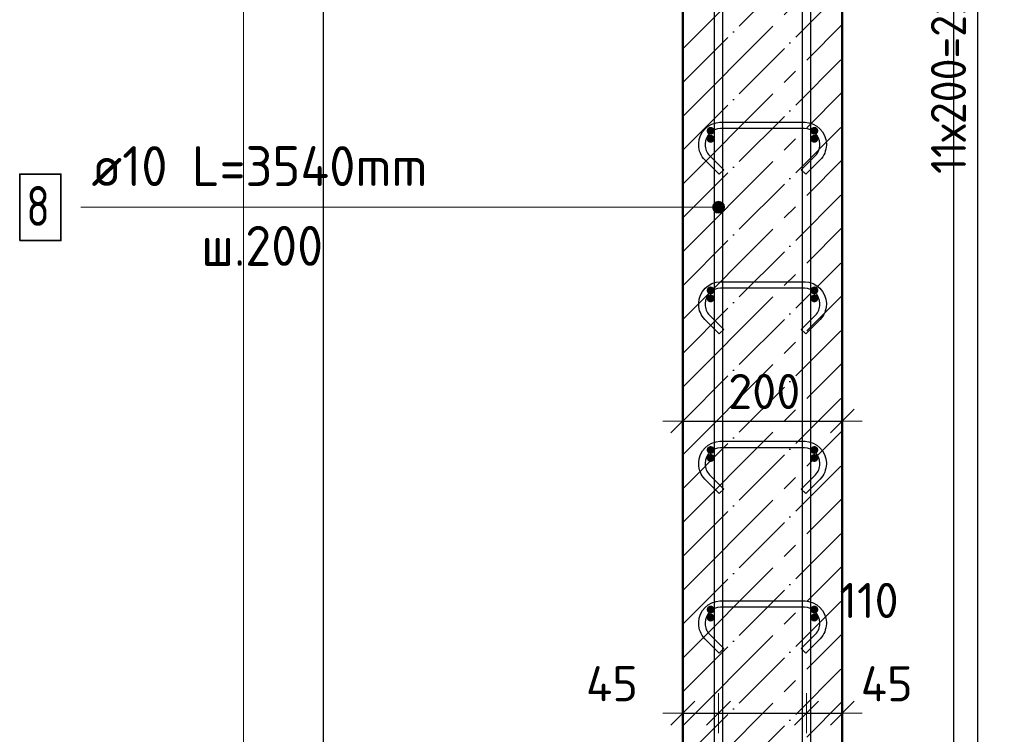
# Model space of a CAD drawing. Header units: millimetres. Extents: x -19950 to 69837, y -2757 to 40090.
# Tile 7 of 136: x -19146 to -17912, y 7506 to 8402. Entities that reach past the tile are written whole.
import ezdxf

# ---------------------------------------------------------------- set-up
doc = ezdxf.new("R2010")
doc.units = ezdxf.units.MM
doc.header["$PDMODE"] = 65
doc.linetypes.add('______11', pattern=[100, 80, -10, 0, -10])
doc.linetypes.add('______5', pattern=[220, 160, -20, 20, -20])
for name, color, linetype, lineweight in [('Standard', 7, 'Continuous', 25), ('Арм.стержн. Арматура края', 96, 'Continuous', 35), ('Арм.стержн. вертикальными 1', 22, 'Continuous', 35), ('Арм.стержн.горизонт. 1', 180, 'Continuous', 35), ('Размерная линия_ общее', 7, 'Continuous', 13)]:
    doc.layers.add(name, color=color, linetype=linetype, lineweight=lineweight)
doc.layers.add('Арм.стержн.Стяжки', color=7, linetype='Continuous', lineweight=35, true_color=0x501e0f)
doc.styles.add('ISOCPEUR', font='ISOCPEUR')
doc.dimstyles.new('DIMSTYLE_7', dxfattribs={"dimtxt": 44, "dimasz": 50, "dimexe": 0, "dimexo": 0, "dimgap": 22, "dimtad": 2, "dimdec": 0, "dimrnd": 5, "dimzin": 12, "dimdsep": 46, "dimtxsty": 'ISOCPEUR', "dimblk1": 'ALL_ML_STRICH', "dimblk2": 'ALL_ML_STRICH', "dimsah": 1, "dimcen": 0, "dimclrd": 7, "dimclre": 256, "dimclrt": 7, "dimadec": 0, "dimazin": 0, "dimtfac": 1, "dimtdec": 0, "dimtix": 1, "dimtmove": 2, "dimatfit": 3, "dimfxl": 0, "dimtzin": 0, "dimlwd": 0, "dimlwe": -3, "dimarcsym": 0})
doc.dimstyles.new('DIMSTYLE_9', dxfattribs={"dimtxt": 44, "dimasz": 50, "dimexe": 0, "dimexo": 0.001, "dimgap": 22, "dimtad": 2, "dimdec": 0, "dimrnd": 5, "dimzin": 12, "dimdsep": 46, "dimtxsty": 'ISOCPEUR', "dimblk1": 'ALL_ML_STRICH', "dimblk2": 'ALL_ML_STRICH', "dimsah": 1, "dimcen": 0, "dimse1": 1, "dimse2": 1, "dimclrd": 7, "dimclre": 256, "dimclrt": 7, "dimadec": 0, "dimazin": 0, "dimtfac": 1, "dimtdec": 0, "dimtix": 1, "dimtmove": 2, "dimatfit": 3, "dimfxl": 0, "dimtvp": 1.2, "dimtzin": 0, "dimlwd": 0, "dimlwe": -3, "dimarcsym": 0})

# ---------------------------------------------------------------- blocks, each defined once
blk = doc.blocks.new('ALL_ML_STRICH')
at = {"color": 0, "linetype": 'ByBlock', "lineweight": -2}
for p, q in [((0, -0.5), (0, 0.5)), ((-0.3, -0.3), (0.3, 0.3)), ((-1, 0), (0.5, 0))]:
    blk.add_line(p, q, dxfattribs=at)
blk = doc.blocks.new('*D119')
at = {"layer": 'DEFPOINTS', "color": 7, "linetype": 'Continuous', "lineweight": 13, "transparency": 33554687}
for p in [(-18315.3, 7532.7), (-18270.3, 7535), (-18315.3, 7523.2)]:
    blk.add_point(p, dxfattribs=at)
at = {"layer": 'Размерная линия_ общее', "color": 7, "linetype": 'Continuous', "lineweight": -2, "transparency": 33554687}
blk.add_line((-18315.3, 7532.7), (-18270.3, 7532.7), dxfattribs=at)
at = {"layer": 'Размерная линия_ общее', "color": 7, "linetype": 'Continuous', "lineweight": 13, "transparency": 33554687, "xscale": 50, "yscale": 50, "zscale": 50, "rotation": 180}
blk.add_blockref('ALL_ML_STRICH', (-18315.3, 7532.7), dxfattribs=at)
at = {"layer": 'Размерная линия_ общее', "color": 7, "linetype": 'Continuous', "lineweight": 13, "transparency": 33554687, "xscale": 50, "yscale": 50, "zscale": 50}
blk.add_blockref('ALL_ML_STRICH', (-18270.3, 7532.7), dxfattribs=at)
at = {"layer": 'Размерная линия_ общее', "color": 7, "linetype": 'Continuous', "lineweight": 13, "transparency": 33554687, "insert": (-18404, 7569.7), "char_height": 44, "width": 88, "attachment_point": 5, "style": 'ISOCPEUR'}
blk.add_mtext('\\A1;{45}', dxfattribs=at)
blk = doc.blocks.new('*D120')
at = {"layer": 'DEFPOINTS', "color": 7, "linetype": 'Continuous', "lineweight": 13, "transparency": 33554687}
for p in [(-18160.3, 7538.9), (-18270.3, 7535), (-18270.3, 7532.7)]:
    blk.add_point(p, dxfattribs=at)
at = {"layer": 'Размерная линия_ общее', "color": 7, "linetype": 'Continuous', "lineweight": -2, "transparency": 33554687}
blk.add_line((-18270.3, 7532.7), (-18160.3, 7532.7), dxfattribs=at)
at = {"layer": 'Размерная линия_ общее', "color": 7, "linetype": 'Continuous', "lineweight": 13, "transparency": 33554687, "xscale": 50, "yscale": 50, "zscale": 50, "rotation": 180}
blk.add_blockref('ALL_ML_STRICH', (-18270.3, 7532.7), dxfattribs=at)
at = {"layer": 'Размерная линия_ общее', "color": 7, "linetype": 'Continuous', "lineweight": 13, "transparency": 33554687, "xscale": 50, "yscale": 50, "zscale": 50}
blk.add_blockref('ALL_ML_STRICH', (-18160.3, 7532.7), dxfattribs=at)
at = {"layer": 'Размерная линия_ общее', "color": 7, "linetype": 'Continuous', "lineweight": 13, "transparency": 33554687, "insert": (-18081.8, 7674), "char_height": 44, "width": 132, "attachment_point": 5, "style": 'ISOCPEUR'}
blk.add_mtext('\\A1;{110}', dxfattribs=at)
blk = doc.blocks.new('*D121')
at = {"layer": 'DEFPOINTS', "color": 7, "linetype": 'Continuous', "lineweight": 13, "transparency": 33554687}
for p in [(-18160.3, 7538.9), (-18160.3, 7532.7), (-18115.3, 7531.8)]:
    blk.add_point(p, dxfattribs=at)
at = {"layer": 'Размерная линия_ общее', "color": 7, "linetype": 'Continuous', "lineweight": -2, "transparency": 33554687}
blk.add_line((-18160.3, 7532.7), (-18115.3, 7532.7), dxfattribs=at)
at = {"layer": 'Размерная линия_ общее', "color": 7, "linetype": 'Continuous', "lineweight": 13, "transparency": 33554687, "xscale": 50, "yscale": 50, "zscale": 50, "rotation": 180}
blk.add_blockref('ALL_ML_STRICH', (-18160.3, 7532.7), dxfattribs=at)
at = {"layer": 'Размерная линия_ общее', "color": 7, "linetype": 'Continuous', "lineweight": 13, "transparency": 33554687, "xscale": 50, "yscale": 50, "zscale": 50}
blk.add_blockref('ALL_ML_STRICH', (-18115.3, 7532.7), dxfattribs=at)
at = {"layer": 'Размерная линия_ общее', "color": 7, "linetype": 'Continuous', "lineweight": 13, "transparency": 33554687, "insert": (-18059.7, 7569.6), "char_height": 44, "width": 88, "attachment_point": 5, "style": 'ISOCPEUR'}
blk.add_mtext('\\A1;{45}', dxfattribs=at)
blk = doc.blocks.new('*D124')
at = {"layer": 'DEFPOINTS', "color": 7, "linetype": 'Continuous', "lineweight": 13, "transparency": 33554687}
for p in [(-18315.3, 7898.9), (-18115.3, 7898), (-18315.3, 7889.5)]:
    blk.add_point(p, dxfattribs=at)
at = {"layer": 'Размерная линия_ общее', "color": 253, "linetype": 'Continuous', "lineweight": -2, "true_color": 0xa0a0a0, "transparency": 33554687}
for p, q in [((-18315.3, 7898.9), (-18315.3, 7898.9)), ((-18115.3, 7898.9), (-18115.3, 7898.9))]:
    blk.add_line(p, q, dxfattribs=at)
at = {"layer": 'Размерная линия_ общее', "color": 7, "linetype": 'Continuous', "lineweight": -2, "transparency": 33554687}
blk.add_line((-18315.3, 7898.9), (-18115.3, 7898.9), dxfattribs=at)
at = {"layer": 'Размерная линия_ общее', "color": 7, "linetype": 'Continuous', "lineweight": 13, "transparency": 33554687, "xscale": 50, "yscale": 50, "zscale": 50, "rotation": 180}
blk.add_blockref('ALL_ML_STRICH', (-18315.3, 7898.9), dxfattribs=at)
at = {"layer": 'Размерная линия_ общее', "color": 7, "linetype": 'Continuous', "lineweight": 13, "transparency": 33554687, "xscale": 50, "yscale": 50, "zscale": 50}
blk.add_blockref('ALL_ML_STRICH', (-18115.3, 7898.9), dxfattribs=at)
at = {"layer": 'Размерная линия_ общее', "color": 7, "linetype": 'Continuous', "lineweight": 13, "transparency": 33554687, "insert": (-18213.1, 7935.9), "char_height": 44, "width": 132, "attachment_point": 5, "style": 'ISOCPEUR'}
blk.add_mtext('\\A1;{200}', dxfattribs=at)
blk = doc.blocks.new('*D281')
at = {"layer": 'DEFPOINTS', "color": 7, "linetype": 'Continuous', "lineweight": 13, "transparency": 33554687}
for p in [(-18115.3, 9912.6), (-18067.4, 6792.6), (-17738.1, 6792.6)]:
    blk.add_point(p, dxfattribs=at)
at = {"layer": 'Размерная линия_ общее', "color": 253, "linetype": 'Continuous', "lineweight": -2, "true_color": 0xa0a0a0, "transparency": 33554687}
for p, q in [((-18095.3, 9912.6), (-17738.1, 9912.6)), ((-18047.4, 6792.6), (-17738.1, 6792.6))]:
    blk.add_line(p, q, dxfattribs=at)
at = {"layer": 'Размерная линия_ общее', "color": 7, "linetype": 'Continuous', "lineweight": -2, "transparency": 33554687}
blk.add_line((-17738.1, 6792.6), (-17738.1, 9912.6), dxfattribs=at)
at = {"layer": 'Размерная линия_ общее', "color": 7, "linetype": 'Continuous', "lineweight": 13, "transparency": 33554687, "xscale": 50, "yscale": 50, "zscale": 50}
for p, rotation in [((-17738.1, 9912.6), 90), ((-17738.1, 6792.6), 270)]:
    blk.add_blockref('ALL_ML_STRICH', p, dxfattribs=dict(at, rotation=rotation))
at = {"layer": 'Размерная линия_ общее', "color": 7, "linetype": 'Continuous', "lineweight": 13, "transparency": 33554687, "insert": (-17775.1, 8359.2), "char_height": 44, "width": 176, "attachment_point": 5, "rotation": 90, "style": 'ISOCPEUR'}
blk.add_mtext('\\A1;{3120}', dxfattribs=at)
blk = doc.blocks.new('*D285')
at = {"layer": 'DEFPOINTS', "color": 7, "linetype": 'Continuous', "lineweight": 13, "transparency": 33554687}
for p in [(-18150.3, 9452.6), (-18150.3, 7252.6), (-17945.3, 7252.6)]:
    blk.add_point(p, dxfattribs=at)
at = {"layer": 'Размерная линия_ общее', "color": 253, "linetype": 'Continuous', "lineweight": -2, "true_color": 0xa0a0a0, "transparency": 33554687}
for p, q in [((-18130.3, 9452.6), (-17945.3, 9452.6)), ((-18130.3, 7252.6), (-17945.3, 7252.6))]:
    blk.add_line(p, q, dxfattribs=at)
at = {"layer": 'Размерная линия_ общее', "color": 7, "linetype": 'Continuous', "lineweight": -2, "transparency": 33554687}
blk.add_line((-17945.3, 7252.6), (-17945.3, 9452.6), dxfattribs=at)
at = {"layer": 'Размерная линия_ общее', "color": 7, "linetype": 'Continuous', "lineweight": 13, "transparency": 33554687, "xscale": 50, "yscale": 50, "zscale": 50}
for p, rotation in [((-17945.3, 9452.6), 90), ((-17945.3, 7252.6), 270)]:
    blk.add_blockref('ALL_ML_STRICH', p, dxfattribs=dict(at, rotation=rotation))
at = {"layer": 'Размерная линия_ общее', "color": 7, "linetype": 'Continuous', "lineweight": 13, "transparency": 33554687, "insert": (-18004.3, 8208.6), "char_height": 44, "width": 2.2, "attachment_point": 1, "rotation": 90, "line_spacing_factor": 0.60241, "style": 'ISOCPEUR'}
blk.add_mtext('\\W0.91;11х200=2200', dxfattribs=at)

msp = doc.modelspace()

# ---------------------------------------------------------------- hatches: boundary and pattern name
at = {"layer": 'Арм.стержн. Арматура края', "linetype": 'Continuous', "lineweight": 50, "transparency": 33554687}
for points in [[(-18275.3, 8262.6), (-18275.7, 8264.5), (-18276.8, 8266.1), (-18278.4, 8267.2), (-18280.3, 8267.6), (-18282.2, 8267.2), (-18283.9, 8266.1), (-18284.9, 8264.5), (-18285.3, 8262.6), (-18284.9, 8260.7), (-18283.9, 8259.1), (-18282.2, 8258), (-18280.3, 8257.6), (-18278.4, 8258), (-18276.8, 8259.1), (-18275.7, 8260.7)], [(-18145.3, 8262.6), (-18145.7, 8264.5), (-18146.8, 8266.1), (-18148.4, 8267.2), (-18150.3, 8267.6), (-18152.2, 8267.2), (-18153.9, 8266.1), (-18154.9, 8264.5), (-18155.3, 8262.6), (-18154.9, 8260.7), (-18153.9, 8259.1), (-18152.2, 8258), (-18150.3, 8257.6), (-18148.4, 8258), (-18146.8, 8259.1), (-18145.7, 8260.7)], [(-18275.3, 8062.6), (-18275.7, 8064.5), (-18276.8, 8066.1), (-18278.4, 8067.2), (-18280.3, 8067.6), (-18282.2, 8067.2), (-18283.9, 8066.1), (-18284.9, 8064.5), (-18285.3, 8062.6), (-18284.9, 8060.7), (-18283.9, 8059.1), (-18282.2, 8058), (-18280.3, 8057.6), (-18278.4, 8058), (-18276.8, 8059.1), (-18275.7, 8060.7)], [(-18145.3, 8062.6), (-18145.7, 8064.5), (-18146.8, 8066.1), (-18148.4, 8067.2), (-18150.3, 8067.6), (-18152.2, 8067.2), (-18153.9, 8066.1), (-18154.9, 8064.5), (-18155.3, 8062.6), (-18154.9, 8060.7), (-18153.9, 8059.1), (-18152.2, 8058), (-18150.3, 8057.6), (-18148.4, 8058), (-18146.8, 8059.1), (-18145.7, 8060.7)], [(-18275.3, 7862.6), (-18275.7, 7864.5), (-18276.8, 7866.1), (-18278.4, 7867.2), (-18280.3, 7867.6), (-18282.2, 7867.2), (-18283.9, 7866.1), (-18284.9, 7864.5), (-18285.3, 7862.6), (-18284.9, 7860.7), (-18283.9, 7859.1), (-18282.2, 7858), (-18280.3, 7857.6), (-18278.4, 7858), (-18276.8, 7859.1), (-18275.7, 7860.7)], [(-18145.3, 7862.6), (-18145.7, 7864.5), (-18146.8, 7866.1), (-18148.4, 7867.2), (-18150.3, 7867.6), (-18152.2, 7867.2), (-18153.9, 7866.1), (-18154.9, 7864.5), (-18155.3, 7862.6), (-18154.9, 7860.7), (-18153.9, 7859.1), (-18152.2, 7858), (-18150.3, 7857.6), (-18148.4, 7858), (-18146.8, 7859.1), (-18145.7, 7860.7)], [(-18275.3, 7662.6), (-18275.7, 7664.5), (-18276.8, 7666.1), (-18278.4, 7667.2), (-18280.3, 7667.6), (-18282.2, 7667.2), (-18283.9, 7666.1), (-18284.9, 7664.5), (-18285.3, 7662.6), (-18284.9, 7660.7), (-18283.9, 7659.1), (-18282.2, 7658), (-18280.3, 7657.6), (-18278.4, 7658), (-18276.8, 7659.1), (-18275.7, 7660.7)], [(-18145.3, 7662.6), (-18145.7, 7664.5), (-18146.8, 7666.1), (-18148.4, 7667.2), (-18150.3, 7667.6), (-18152.2, 7667.2), (-18153.9, 7666.1), (-18154.9, 7664.5), (-18155.3, 7662.6), (-18154.9, 7660.7), (-18153.9, 7659.1), (-18152.2, 7658), (-18150.3, 7657.6), (-18148.4, 7658), (-18146.8, 7659.1), (-18145.7, 7660.7)]]:
    msp.add_hatch(color=4, dxfattribs=at).paths.add_polyline_path(points)
at = {"layer": 'Арм.стержн. вертикальными 1', "linetype": 'Continuous', "lineweight": 13, "transparency": 33554687}
for points in [[(-18276.8, 8163), (-18276.8, 8170.5), (-18277.8, 8166.8)], [(-18276.8, 8170.5), (-18274.1, 8160.3), (-18274.1, 8173.2)], [(-18276.8, 8170.5), (-18276.8, 8163), (-18274.1, 8160.3)], [(-18274.1, 8173.2), (-18270.3, 8159.3), (-18270.3, 8174.3)], [(-18274.1, 8173.2), (-18274.1, 8160.3), (-18270.3, 8159.3)], [(-18270.3, 8174.3), (-18270.3, 8159.3), (-18266.6, 8160.3)], [(-18270.3, 8174.3), (-18266.6, 8160.3), (-18266.6, 8173.2)], [(-18266.6, 8173.2), (-18266.6, 8160.3), (-18263.9, 8163)], [(-18266.6, 8173.2), (-18263.9, 8163), (-18263.9, 8170.5)], [(-18263.9, 8170.5), (-18263.9, 8163), (-18262.8, 8166.8)]]:
    msp.add_hatch(color=7, dxfattribs=at).paths.add_polyline_path(points)
at = {"layer": 'Арм.стержн.горизонт. 1', "linetype": 'Continuous', "lineweight": 50, "transparency": 33554687}
for points in [[(-18275.3, 8252.6), (-18275.7, 8254.5), (-18276.8, 8256.1), (-18278.4, 8257.2), (-18280.3, 8257.6), (-18282.2, 8257.2), (-18283.9, 8256.1), (-18284.9, 8254.5), (-18285.3, 8252.6), (-18284.9, 8250.7), (-18283.9, 8249.1), (-18282.2, 8248), (-18280.3, 8247.6), (-18278.4, 8248), (-18276.8, 8249.1), (-18275.7, 8250.7)], [(-18145.3, 8252.6), (-18145.7, 8254.5), (-18146.8, 8256.1), (-18148.4, 8257.2), (-18150.3, 8257.6), (-18152.2, 8257.2), (-18153.9, 8256.1), (-18154.9, 8254.5), (-18155.3, 8252.6), (-18154.9, 8250.7), (-18153.9, 8249.1), (-18152.2, 8248), (-18150.3, 8247.6), (-18148.4, 8248), (-18146.8, 8249.1), (-18145.7, 8250.7)], [(-18275.3, 8052.6), (-18275.7, 8054.5), (-18276.8, 8056.1), (-18278.4, 8057.2), (-18280.3, 8057.6), (-18282.2, 8057.2), (-18283.9, 8056.1), (-18284.9, 8054.5), (-18285.3, 8052.6), (-18284.9, 8050.7), (-18283.9, 8049.1), (-18282.2, 8048), (-18280.3, 8047.6), (-18278.4, 8048), (-18276.8, 8049.1), (-18275.7, 8050.7)], [(-18145.3, 8052.6), (-18145.7, 8054.5), (-18146.8, 8056.1), (-18148.4, 8057.2), (-18150.3, 8057.6), (-18152.2, 8057.2), (-18153.9, 8056.1), (-18154.9, 8054.5), (-18155.3, 8052.6), (-18154.9, 8050.7), (-18153.9, 8049.1), (-18152.2, 8048), (-18150.3, 8047.6), (-18148.4, 8048), (-18146.8, 8049.1), (-18145.7, 8050.7)], [(-18275.3, 7852.6), (-18275.7, 7854.5), (-18276.8, 7856.1), (-18278.4, 7857.2), (-18280.3, 7857.6), (-18282.2, 7857.2), (-18283.9, 7856.1), (-18284.9, 7854.5), (-18285.3, 7852.6), (-18284.9, 7850.7), (-18283.9, 7849.1), (-18282.2, 7848), (-18280.3, 7847.6), (-18278.4, 7848), (-18276.8, 7849.1), (-18275.7, 7850.7)], [(-18145.3, 7852.6), (-18145.7, 7854.5), (-18146.8, 7856.1), (-18148.4, 7857.2), (-18150.3, 7857.6), (-18152.2, 7857.2), (-18153.9, 7856.1), (-18154.9, 7854.5), (-18155.3, 7852.6), (-18154.9, 7850.7), (-18153.9, 7849.1), (-18152.2, 7848), (-18150.3, 7847.6), (-18148.4, 7848), (-18146.8, 7849.1), (-18145.7, 7850.7)], [(-18275.3, 7652.6), (-18275.7, 7654.5), (-18276.8, 7656.1), (-18278.4, 7657.2), (-18280.3, 7657.6), (-18282.2, 7657.2), (-18283.9, 7656.1), (-18284.9, 7654.5), (-18285.3, 7652.6), (-18284.9, 7650.7), (-18283.9, 7649.1), (-18282.2, 7648), (-18280.3, 7647.6), (-18278.4, 7648), (-18276.8, 7649.1), (-18275.7, 7650.7)], [(-18145.3, 7652.6), (-18145.7, 7654.5), (-18146.8, 7656.1), (-18148.4, 7657.2), (-18150.3, 7657.6), (-18152.2, 7657.2), (-18153.9, 7656.1), (-18154.9, 7654.5), (-18155.3, 7652.6), (-18154.9, 7650.7), (-18153.9, 7649.1), (-18152.2, 7648), (-18150.3, 7647.6), (-18148.4, 7648), (-18146.8, 7649.1), (-18145.7, 7650.7)]]:
    msp.add_hatch(color=4, dxfattribs=at).paths.add_polyline_path(points)

# ---------------------------------------------------------------- linework, layer by layer
at = {"layer": 'Standard', "color": 52, "linetype": 'Continuous', "lineweight": -3, "transparency": 33554687}
for p, q in [((-18765.6, 6490.1), (-18765.6, 10193.8)), ((-18765.6, 6490.1), (-18765.6, 10193.8)), ((-17975.5, 6490.1), (-17975.5, 10193.8)), ((-17975.5, 6490.1), (-17975.5, 10193.8))]:
    msp.add_line(p, q, dxfattribs=at)
at = {"layer": 'Standard', "color": 7, "linetype": 'Continuous', "lineweight": 50, "transparency": 33554687}
for p, q in [((-18315.3, 9912.6), (-18315.3, 6792.6)), ((-18115.3, 6792.6), (-18115.3, 9912.6))]:
    msp.add_line(p, q, dxfattribs=at)
at = {"layer": 'Standard', "color": 7, "linetype": '______5', "lineweight": -3, "transparency": 33554687}
for p, q in [((-18315.3, 8365.5), (-18115.3, 8565.5)), ((-18315.3, 8280.7), (-18115.3, 8480.7)), ((-18315.3, 8195.8), (-18115.3, 8395.8)), ((-18315.3, 8111), (-18115.3, 8311)), ((-18315.3, 8026.1), (-18115.3, 8226.1)), ((-18315.3, 7941.3), (-18115.3, 8141.3)), ((-18315.3, 7856.4), (-18115.3, 8056.4)), ((-18315.3, 7771.6), (-18115.3, 7971.6)), ((-18315.3, 7686.7), (-18115.3, 7886.7)), ((-18315.3, 7601.9), (-18115.3, 7801.9)), ((-18315.3, 7517), (-18115.3, 7717)), ((-18315.3, 7432.2), (-18115.3, 7632.2)), ((-18315.3, 7347.3), (-18115.3, 7547.3))]:
    msp.add_line(p, q, dxfattribs=at)
at = {"layer": 'Standard', "color": 7, "linetype": '______11', "lineweight": -3, "transparency": 33554687}
for p, q in [((-18315.3, 8323.1), (-18115.3, 8523.1)), ((-18315.3, 8238.3), (-18115.3, 8438.3)), ((-18315.3, 8153.4), (-18115.3, 8353.4)), ((-18315.3, 8068.5), (-18115.3, 8268.5)), ((-18315.3, 7983.7), (-18115.3, 8183.7)), ((-18315.3, 7898.8), (-18115.3, 8098.8)), ((-18315.3, 7814), (-18115.3, 8014)), ((-18315.3, 7729.1), (-18115.3, 7929.1)), ((-18315.3, 7644.3), (-18115.3, 7844.3)), ((-18315.3, 7559.4), (-18115.3, 7759.4)), ((-18315.3, 7474.6), (-18115.3, 7674.6)), ((-18315.3, 7389.7), (-18115.3, 7589.7))]:
    msp.add_line(p, q, dxfattribs=at)
at = {"layer": 'Standard', "color": 7, "linetype": 'Continuous', "lineweight": 13, "transparency": 33554687}
msp.add_lwpolyline([(-18865.6, 6390.1), (-17875.5, 6390.1), (-17875.5, 10293.8), (-18865.6, 10293.8), (-18865.6, 6390.1)], dxfattribs=at)
at = {"layer": 'Арм.стержн. вертикальными 1', "color": 7, "linetype": 'Continuous', "lineweight": 13, "transparency": 33554687}
for p, q in [((-18270.3, 8174.3), (-18270.3, 8174.3)), ((-19069.4, 8166.8), (-18324.4, 8166.8)), ((-18324.4, 8166.8), (-18270.3, 8166.8)), ((-18277.8, 8166.8), (-18277.8, 8166.8)), ((-18270.3, 8159.3), (-18270.3, 8159.3)), ((-18262.8, 8166.8), (-18262.8, 8166.8))]:
    msp.add_line(p, q, dxfattribs=at)
at = {"layer": 'Арм.стержн. вертикальными 1', "color": 4, "linetype": 'Continuous', "lineweight": 25, "transparency": 33554687}
for points in [[(-18165.3, 6792.6), (-18165.3, 10003.6), (-18165.9, 10008.1), (-18167.5, 10012.7), (-18169.8, 10016.9), (-18172.7, 10020.3), (-18176.1, 10023.1), (-18180.3, 10025.5), (-18184.8, 10027), (-18189.4, 10027.6), (-18470.3, 10027.6), (-18470.3, 10037.6), (-18188.7, 10037.6), (-18182.6, 10036.8), (-18176.2, 10034.7), (-18170.4, 10031.4), (-18165.6, 10027.4), (-18161.5, 10022.6), (-18158.3, 10016.7), (-18156.2, 10010.4), (-18155.3, 10004.3), (-18155.3, 6792.6), (-18165.3, 6792.6)], [(-18165.3, 6792.6), (-18165.3, 10003.6), (-18165.9, 10008.1), (-18167.5, 10012.7), (-18169.8, 10016.9), (-18172.7, 10020.3), (-18176.1, 10023.1), (-18180.3, 10025.5), (-18184.8, 10027), (-18189.4, 10027.6), (-18470.3, 10027.6), (-18470.3, 10037.6), (-18188.7, 10037.6), (-18182.6, 10036.8), (-18176.2, 10034.7), (-18170.4, 10031.4), (-18165.6, 10027.4), (-18161.5, 10022.6), (-18158.3, 10016.7), (-18156.2, 10010.4), (-18155.3, 10004.3), (-18155.3, 6792.6), (-18165.3, 6792.6)], [(-18275.3, 6792.6), (-18275.3, 9943.6), (-18275.9, 9948.1), (-18277.5, 9952.7), (-18279.8, 9956.9), (-18282.7, 9960.3), (-18286.1, 9963.1), (-18290.3, 9965.5), (-18294.8, 9967), (-18299.4, 9967.6), (-18640.3, 9967.6), (-18640.3, 9977.6), (-18298.7, 9977.6), (-18292.6, 9976.8), (-18286.2, 9974.7), (-18280.4, 9971.4), (-18275.6, 9967.4), (-18271.5, 9962.6), (-18268.3, 9956.7), (-18266.2, 9950.4), (-18265.3, 9944.3), (-18265.3, 6792.6), (-18275.3, 6792.6)], [(-18275.3, 6792.6), (-18275.3, 9943.6), (-18275.9, 9948.1), (-18277.5, 9952.7), (-18279.8, 9956.9), (-18282.7, 9960.3), (-18286.1, 9963.1), (-18290.3, 9965.5), (-18294.8, 9967), (-18299.4, 9967.6), (-18640.3, 9967.6), (-18640.3, 9977.6), (-18298.7, 9977.6), (-18292.6, 9976.8), (-18286.2, 9974.7), (-18280.4, 9971.4), (-18275.6, 9967.4), (-18271.5, 9962.6), (-18268.3, 9956.7), (-18266.2, 9950.4), (-18265.3, 9944.3), (-18265.3, 6792.6), (-18275.3, 6792.6)]]:
    msp.add_lwpolyline(points, dxfattribs=at)
at = {"layer": 'Арм.стержн. вертикальными 1', "color": 7, "linetype": 'Continuous', "lineweight": 35, "transparency": 33554687}
msp.add_lwpolyline([(-19146.1, 8125.1), (-19094.4, 8125.1), (-19094.4, 8208.4), (-19146.1, 8208.4), (-19146.1, 8125.1)], dxfattribs=at)
at = {"layer": 'Арм.стержн. вертикальными 1', "color": 7, "linetype": 'Continuous', "lineweight": 13, "transparency": 33554687}
msp.add_circle((-18270.3, 8166.8), 7.5, dxfattribs=at)
at = {"layer": 'Арм.стержн.Стяжки', "color": 40, "linetype": 'Continuous', "lineweight": 25, "transparency": 33554687}
for points in [[(-18269.5, 8208.1), (-18287.6, 8226.1), (-18289.2, 8228.1), (-18290.8, 8230.2), (-18292.1, 8232.4), (-18293.2, 8234.8), (-18294.1, 8237.2), (-18294.7, 8239.7), (-18295.1, 8242.3), (-18295.3, 8244.8), (-18295.3, 8246.8), (-18294.6, 8251.7), (-18293, 8256.8), (-18290.3, 8261.4), (-18287.1, 8265.3), (-18283.3, 8268.5), (-18278.6, 8271.1), (-18273.5, 8272.8), (-18268.6, 8273.5), (-18162, 8273.5), (-18157.1, 8272.8), (-18152, 8271.1), (-18147.4, 8268.5), (-18143.5, 8265.3), (-18140.3, 8261.4), (-18137.7, 8256.8), (-18136, 8251.7), (-18135.3, 8246.8), (-18135.3, 8244.8), (-18135.5, 8242.3), (-18135.9, 8239.7), (-18136.6, 8237.2), (-18137.4, 8234.8), (-18138.5, 8232.4), (-18139.9, 8230.2), (-18141.4, 8228.1), (-18143.1, 8226.1), (-18161.1, 8208.1), (-18166.8, 8213.7), (-18148.9, 8231.6), (-18147.7, 8233), (-18146.6, 8234.6), (-18145.6, 8236.2), (-18144.8, 8237.8), (-18144.2, 8239.6), (-18143.8, 8241.4), (-18143.5, 8243.2), (-18143.3, 8245.1), (-18143.3, 8246.2), (-18143.8, 8249.9), (-18145, 8253.5), (-18146.9, 8256.9), (-18149.2, 8259.6), (-18151.9, 8261.9), (-18155.3, 8263.8), (-18158.9, 8265), (-18162.6, 8265.5), (-18268.1, 8265.5), (-18271.7, 8265), (-18275.4, 8263.8), (-18278.7, 8261.9), (-18281.5, 8259.6), (-18283.7, 8256.9), (-18285.6, 8253.5), (-18286.8, 8249.9), (-18287.3, 8246.2), (-18287.3, 8245.1), (-18287.2, 8243.2), (-18286.9, 8241.4), (-18286.4, 8239.6), (-18285.8, 8237.8), (-18285, 8236.2), (-18284.1, 8234.6), (-18283, 8233), (-18281.7, 8231.6), (-18263.9, 8213.7), (-18269.5, 8208.1)], [(-18269.5, 8008.1), (-18287.6, 8026.1), (-18289.2, 8028.1), (-18290.8, 8030.2), (-18292.1, 8032.4), (-18293.2, 8034.8), (-18294.1, 8037.2), (-18294.7, 8039.7), (-18295.1, 8042.3), (-18295.3, 8044.8), (-18295.3, 8046.8), (-18294.6, 8051.7), (-18293, 8056.8), (-18290.3, 8061.4), (-18287.1, 8065.3), (-18283.3, 8068.5), (-18278.6, 8071.1), (-18273.5, 8072.8), (-18268.6, 8073.5), (-18162, 8073.5), (-18157.1, 8072.8), (-18152, 8071.1), (-18147.4, 8068.5), (-18143.5, 8065.3), (-18140.3, 8061.4), (-18137.7, 8056.8), (-18136, 8051.7), (-18135.3, 8046.8), (-18135.3, 8044.8), (-18135.5, 8042.3), (-18135.9, 8039.7), (-18136.6, 8037.2), (-18137.4, 8034.8), (-18138.5, 8032.4), (-18139.9, 8030.2), (-18141.4, 8028.1), (-18143.1, 8026.1), (-18161.1, 8008.1), (-18166.8, 8013.7), (-18148.9, 8031.6), (-18147.7, 8033), (-18146.6, 8034.6), (-18145.6, 8036.2), (-18144.8, 8037.8), (-18144.2, 8039.6), (-18143.8, 8041.4), (-18143.5, 8043.2), (-18143.3, 8045.1), (-18143.3, 8046.2), (-18143.8, 8049.9), (-18145, 8053.5), (-18146.9, 8056.9), (-18149.2, 8059.6), (-18151.9, 8061.9), (-18155.3, 8063.8), (-18158.9, 8065), (-18162.6, 8065.5), (-18268.1, 8065.5), (-18271.7, 8065), (-18275.4, 8063.8), (-18278.7, 8061.9), (-18281.5, 8059.6), (-18283.7, 8056.9), (-18285.6, 8053.5), (-18286.8, 8049.9), (-18287.3, 8046.2), (-18287.3, 8045.1), (-18287.2, 8043.2), (-18286.9, 8041.4), (-18286.4, 8039.6), (-18285.8, 8037.8), (-18285, 8036.2), (-18284.1, 8034.6), (-18283, 8033), (-18281.7, 8031.6), (-18263.9, 8013.7), (-18269.5, 8008.1)], [(-18269.5, 7808.1), (-18287.6, 7826.1), (-18289.2, 7828.1), (-18290.8, 7830.2), (-18292.1, 7832.4), (-18293.2, 7834.8), (-18294.1, 7837.2), (-18294.7, 7839.7), (-18295.1, 7842.3), (-18295.3, 7844.8), (-18295.3, 7846.8), (-18294.6, 7851.7), (-18293, 7856.8), (-18290.3, 7861.4), (-18287.1, 7865.3), (-18283.3, 7868.5), (-18278.6, 7871.1), (-18273.5, 7872.8), (-18268.6, 7873.5), (-18162, 7873.5), (-18157.1, 7872.8), (-18152, 7871.1), (-18147.4, 7868.5), (-18143.5, 7865.3), (-18140.3, 7861.4), (-18137.7, 7856.8), (-18136, 7851.7), (-18135.3, 7846.8), (-18135.3, 7844.8), (-18135.5, 7842.3), (-18135.9, 7839.7), (-18136.6, 7837.2), (-18137.4, 7834.8), (-18138.5, 7832.4), (-18139.9, 7830.2), (-18141.4, 7828.1), (-18143.1, 7826.1), (-18161.1, 7808.1), (-18166.8, 7813.7), (-18148.9, 7831.6), (-18147.7, 7833), (-18146.6, 7834.6), (-18145.6, 7836.2), (-18144.8, 7837.8), (-18144.2, 7839.6), (-18143.8, 7841.4), (-18143.5, 7843.2), (-18143.3, 7845.1), (-18143.3, 7846.2), (-18143.8, 7849.9), (-18145, 7853.5), (-18146.9, 7856.9), (-18149.2, 7859.6), (-18151.9, 7861.9), (-18155.3, 7863.8), (-18158.9, 7865), (-18162.6, 7865.5), (-18268.1, 7865.5), (-18271.7, 7865), (-18275.4, 7863.8), (-18278.7, 7861.9), (-18281.5, 7859.6), (-18283.7, 7856.9), (-18285.6, 7853.5), (-18286.8, 7849.9), (-18287.3, 7846.2), (-18287.3, 7845.1), (-18287.2, 7843.2), (-18286.9, 7841.4), (-18286.4, 7839.6), (-18285.8, 7837.8), (-18285, 7836.2), (-18284.1, 7834.6), (-18283, 7833), (-18281.7, 7831.6), (-18263.9, 7813.7), (-18269.5, 7808.1)], [(-18269.5, 7608.1), (-18287.6, 7626.1), (-18289.2, 7628.1), (-18290.8, 7630.2), (-18292.1, 7632.4), (-18293.2, 7634.8), (-18294.1, 7637.2), (-18294.7, 7639.7), (-18295.1, 7642.3), (-18295.3, 7644.8), (-18295.3, 7646.8), (-18294.6, 7651.7), (-18293, 7656.8), (-18290.3, 7661.4), (-18287.1, 7665.3), (-18283.3, 7668.5), (-18278.6, 7671.1), (-18273.5, 7672.8), (-18268.6, 7673.5), (-18162, 7673.5), (-18157.1, 7672.8), (-18152, 7671.1), (-18147.4, 7668.5), (-18143.5, 7665.3), (-18140.3, 7661.4), (-18137.7, 7656.8), (-18136, 7651.7), (-18135.3, 7646.8), (-18135.3, 7644.8), (-18135.5, 7642.3), (-18135.9, 7639.7), (-18136.6, 7637.2), (-18137.4, 7634.8), (-18138.5, 7632.4), (-18139.9, 7630.2), (-18141.4, 7628.1), (-18143.1, 7626.1), (-18161.1, 7608.1), (-18166.8, 7613.7), (-18148.9, 7631.6), (-18147.7, 7633), (-18146.6, 7634.6), (-18145.6, 7636.2), (-18144.8, 7637.8), (-18144.2, 7639.6), (-18143.8, 7641.4), (-18143.5, 7643.2), (-18143.3, 7645.1), (-18143.3, 7646.2), (-18143.8, 7649.9), (-18145, 7653.5), (-18146.9, 7656.9), (-18149.2, 7659.6), (-18151.9, 7661.9), (-18155.3, 7663.8), (-18158.9, 7665), (-18162.6, 7665.5), (-18268.1, 7665.5), (-18271.7, 7665), (-18275.4, 7663.8), (-18278.7, 7661.9), (-18281.5, 7659.6), (-18283.7, 7656.9), (-18285.6, 7653.5), (-18286.8, 7649.9), (-18287.3, 7646.2), (-18287.3, 7645.1), (-18287.2, 7643.2), (-18286.9, 7641.4), (-18286.4, 7639.6), (-18285.8, 7637.8), (-18285, 7636.2), (-18284.1, 7634.6), (-18283, 7633), (-18281.7, 7631.6), (-18263.9, 7613.7), (-18269.5, 7608.1)]]:
    msp.add_lwpolyline(points, dxfattribs=at)

# ---------------------------------------------------------------- texts
at = {"layer": 'Арм.стержн. вертикальными 1', "color": 7, "linetype": 'Continuous', "lineweight": 25, "transparency": 33554687, "char_height": 50, "attachment_point": 7, "style": 'ISOCPEUR'}
for s, insert, width in [('\\W0.96;ø10 L=3540mm ', (-19056.1, 8193.4), 493.775), ('\\W0.78;8', (-19137.8, 8143.4), 54.401), ('\\W0.95;ш.200 ', (-18918.6, 8093.4), 218.666)]:
    msp.add_mtext(s, dxfattribs=dict(at, insert=insert, width=width))

# ---------------------------------------------------------------- dimensions: what is measured, and where the dimension line sits
at = {"layer": 'Размерная линия_ общее', "color": 7, "linetype": 'Continuous', "lineweight": 13, "transparency": 33554687}
dim = msp.add_linear_dim(base=(-17738.1, 9912.6), p1=(-18047.4, 6792.6), p2=(-18095.3, 9912.6), angle=90, dimstyle='DIMSTYLE_7', override={"dimpost": '<>', "dimclrd": 7, "dimclre": 253, "dimclrt": 7, "dimlwd": 0, "dimlwe": 65533}, dxfattribs=at)
dim.commit()
dim.dimension.update_dxf_attribs({"geometry": '*D281', "text_midpoint": (-17775.1, 8359.2), "dimtype": 160})
dim = msp.add_linear_dim(base=(-17945.3, 9452.6), p1=(-18130.3, 7252.6), p2=(-18130.3, 9452.6), angle=90, text='\\W0.91;11х200=2200', dimstyle='DIMSTYLE_7', override={"dimpost": '<>', "dimclrd": 7, "dimclre": 253, "dimclrt": 7, "dimlwd": 0, "dimlwe": 65533}, dxfattribs=at)
dim.commit()
dim.dimension.update_dxf_attribs({"geometry": '*D285', "text_midpoint": (-17967.3, 8352.6), "dimtype": 160})
for base, p1, p2, dimstyle, picture, middle in [((-18115.3, 7898.9), (-18315.3, 7898.9), (-18115.3, 7898.9), 'DIMSTYLE_7', '*D124', (-18213.1, 7935.9)), ((-18160.3, 7532.7), (-18270.3, 7535), (-18160.3, 7538.9), 'DIMSTYLE_9', '*D120', (-18081.8, 7674)), ((-18270.3, 7532.7), (-18315.3, 7523.2), (-18270.3, 7535), 'DIMSTYLE_9', '*D119', (-18404, 7569.7)), ((-18115.3, 7532.7), (-18160.3, 7538.9), (-18115.3, 7531.8), 'DIMSTYLE_9', '*D121', (-18059.7, 7569.6))]:
    dim = msp.add_linear_dim(base=base, p1=p1, p2=p2, dimstyle=dimstyle, override={"dimpost": '<>', "dimclrd": 7, "dimclre": 253, "dimclrt": 7, "dimlwd": 0, "dimlwe": 65533}, dxfattribs=at)
    dim.commit()
    dim.dimension.update_dxf_attribs({"geometry": picture, "text_midpoint": middle, "dimtype": 160})

doc.saveas('drawing.dxf')
